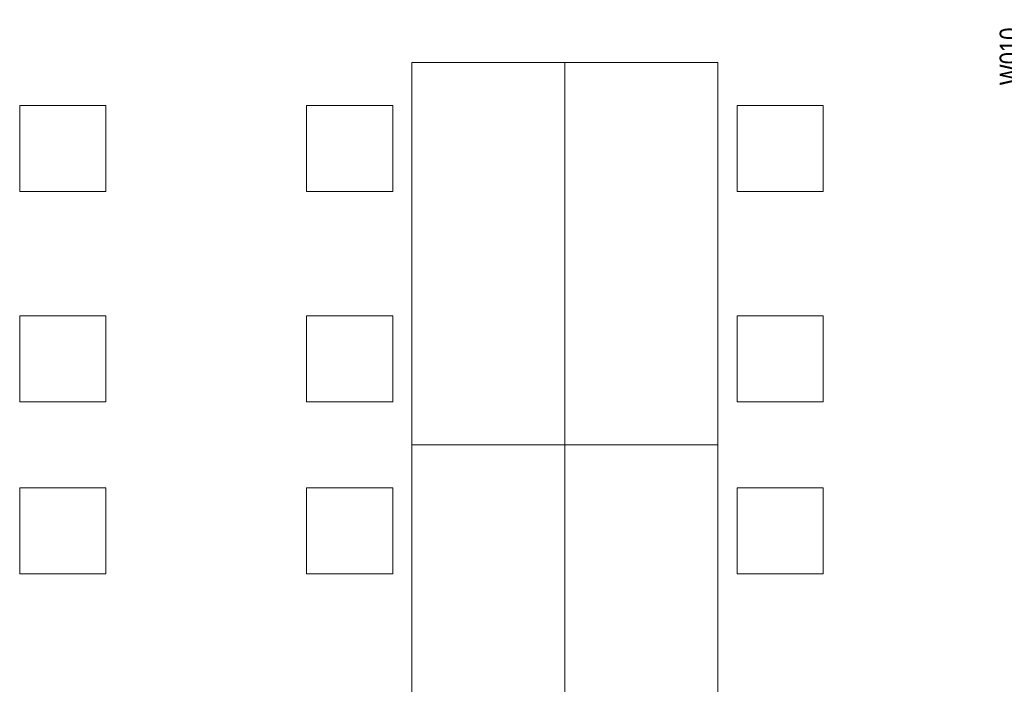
# Model space of a CAD drawing. Extents: x -620 to 3480, y 62 to 1107.
# Tile 33 of 244: x -109 to -6, y 272 to 341. Entities that reach past the tile are written whole.
import ezdxf

# ---------------------------------------------------------------- set-up
doc = ezdxf.new("R2010")
doc.units = 0
doc.layers.get('0').update_dxf_attribs({"lineweight": 35})
doc.layers.add('60- 61 allgemeine Ausstattung- 1 Möbel', color=7, linetype='Continuous', lineweight=9, true_color=0x00cccc)
doc.layers.add('70 -75 Raumstempel- 3 Wandstempel', color=7, linetype='Continuous', lineweight=50)
doc.styles.get("Standard").update_dxf_attribs({"font": 'ARIALN.TTF'})

# ---------------------------------------------------------------- blocks, each defined once
blk = doc.blocks.new('Referenz-A06G9GKX8I')
at = {"layer": '60- 61 allgemeine Ausstattung- 1 Möbel', "color": 0, "linetype": 'Continuous', "ltscale": 0.13}
for p, q in [((-68.01, 336.96), (-52.01, 336.96)), ((-68.01, 296.96), (-68.01, 336.96)), ((-52.01, 336.96), (-36.01, 336.96)), ((-52.01, 296.96), (-52.01, 336.96)), ((-52.01, 336.96), (-52.01, 296.96)), ((-36.01, 336.96), (-36.01, 296.96)), ((-109.01, 332.46), (-100.01, 332.46)), ((-109.01, 323.46), (-109.01, 332.46)), ((-100.01, 332.46), (-100.01, 323.46)), ((-79.01, 332.46), (-70.01, 332.46)), ((-79.01, 323.46), (-79.01, 332.46)), ((-70.01, 332.46), (-70.01, 323.46)), ((-34.01, 332.46), (-25.01, 332.46)), ((-34.01, 323.46), (-34.01, 332.46)), ((-25.01, 332.46), (-25.01, 323.46)), ((-100.01, 323.46), (-109.01, 323.46)), ((-70.01, 323.46), (-79.01, 323.46)), ((-25.01, 323.46), (-34.01, 323.46)), ((-109.01, 310.46), (-100.01, 310.46)), ((-109.01, 301.46), (-109.01, 310.46)), ((-100.01, 310.46), (-100.01, 301.46)), ((-79.01, 310.46), (-70.01, 310.46)), ((-79.01, 301.46), (-79.01, 310.46)), ((-70.01, 310.46), (-70.01, 301.46)), ((-34.01, 310.46), (-25.01, 310.46)), ((-34.01, 301.46), (-34.01, 310.46)), ((-25.01, 310.46), (-25.01, 301.46)), ((-100.01, 301.46), (-109.01, 301.46)), ((-70.01, 301.46), (-79.01, 301.46)), ((-25.01, 301.46), (-34.01, 301.46)), ((-68.01, 296.96), (-52.01, 296.96)), ((-68.01, 256.96), (-68.01, 296.96)), ((-52.01, 296.96), (-68.01, 296.96)), ((-52.01, 296.96), (-36.01, 296.96)), ((-52.01, 256.96), (-52.01, 296.96)), ((-36.01, 296.96), (-52.01, 296.96)), ((-52.01, 296.96), (-52.01, 256.96)), ((-36.01, 296.96), (-36.01, 256.96)), ((-109.01, 292.46), (-100.01, 292.46)), ((-109.01, 283.46), (-109.01, 292.46)), ((-100.01, 292.46), (-100.01, 283.46)), ((-79.01, 292.46), (-70.01, 292.46)), ((-79.01, 283.46), (-79.01, 292.46)), ((-70.01, 292.46), (-70.01, 283.46)), ((-34.01, 292.46), (-25.01, 292.46)), ((-34.01, 283.46), (-34.01, 292.46)), ((-25.01, 292.46), (-25.01, 283.46)), ((-100.01, 283.46), (-109.01, 283.46)), ((-70.01, 283.46), (-79.01, 283.46)), ((-25.01, 283.46), (-34.01, 283.46))]:
    blk.add_line(p, q, dxfattribs=at)
at = {"layer": '70 -75 Raumstempel- 3 Wandstempel', "color": 0, "linetype": 'Continuous', "ltscale": 0.5, "insert": (-6.55, 334.58), "char_height": 2.0138, "attachment_point": 1, "rotation": 90}
blk.add_mtext('{\\fArial Narrow;W010}', dxfattribs=at)

msp = doc.modelspace()

# ---------------------------------------------------------------- block references
at = {"color": 8, "lineweight": 25, "ltscale": 0.25, "true_color": 0x808080}
msp.add_blockref('Referenz-A06G9GKX8I', (0, 0), dxfattribs=at)

doc.saveas('drawing.dxf')
